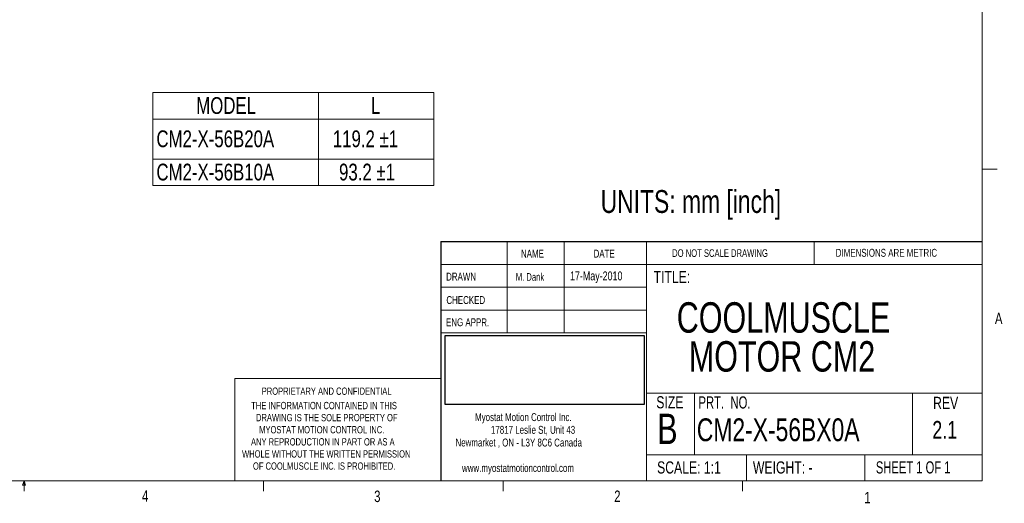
# Model space of a CAD drawing. Header units: millimetres. Extents: x 11 to 421, y 5 to 275.
# Tile 8 of 9: x 215 to 421, y 5 to 106. Entities that reach past the tile are written whole.
import ezdxf

# ---------------------------------------------------------------- set-up
doc = ezdxf.new("R2010")
doc.units = ezdxf.units.MM
doc.styles.add('SLDTEXTSTYLE0', font='TXT', dxfattribs={"width": 0.75})
doc.styles.add('SLDTEXTSTYLE1', font='TXT', dxfattribs={"width": 0.694444})
doc.styles.add('SLDTEXTSTYLE2', font='TXT', dxfattribs={"width": 0.6875})
picture_1 = doc.add_image_def('image1.bmp', size_in_pixel=(895, 310))

# ---------------------------------------------------------------- blocks, each defined once
blk = doc.blocks.new('SW_NOTE_0')
at = {"color": 0, "linetype": 'Continuous', "lineweight": 0, "char_height": 1.651, "attachment_point": 1, "style": 'SLDTEXTSTYLE0'}
for s, insert in [('Myostat Motion Control Inc.', (0, 2.13)), ('17817 Leslie St, Unit 43', (3.32, -0.52)), ('Newmarket , ON - L3Y 8C6 Canada', (-4.09, -3.17)), ('www.myostatmotioncontrol.com', (-2.73, -8.48))]:
    blk.add_mtext(s, dxfattribs=dict(at, insert=insert))
blk = doc.blocks.new('SW_NOTE_1')
at = {"color": 0, "linetype": 'Continuous', "lineweight": 0, "char_height": 1.524, "attachment_point": 1, "style": 'SLDTEXTSTYLE0'}
for s, insert in [('THE INFORMATION CONTAINED IN THIS', (0, 1.96)), ('DRAWING IS THE SOLE PROPERTY OF', (1, -0.56)), ('MYOSTAT MOTION CONTROL INC. ', (1.67, -3.08)), ('ANY REPRODUCTION IN PART OR AS A', (-0.04, -5.61)), ('WHOLE WITHOUT THE WRITTEN PERMISSION', (-1.91, -8.13)), ('OF COOLMUSCLE INC. IS PROHIBITED.', (0.37, -10.66))]:
    blk.add_mtext(s, dxfattribs=dict(at, insert=insert))
blk = doc.blocks.new('SW_NOTE_2')
at = {"color": 0, "linetype": 'Continuous', "lineweight": 0, "char_height": 6.35, "attachment_point": 1, "style": 'SLDTEXTSTYLE0'}
for s, insert in [('COOLMUSCLE', (0, 8.19)), ('MOTOR CM2', (2.52, 0.07))]:
    blk.add_mtext(s, dxfattribs=dict(at, insert=insert))
blk = doc.blocks.new('SW_TABLEANNOTATION_0')
at = {"color": 0, "linetype": 'Continuous', "lineweight": 0}
for p, q in [((0, 0), (0, -19.41)), ((58.66, 0), (0, 0)), ((34.58, 0), (34.58, -19.41)), ((58.66, -19.41), (58.66, 0)), ((0, -5.53), (58.66, -5.53)), ((0, -13.88), (58.66, -13.88)), ((0, -19.41), (58.66, -19.41))]:
    blk.add_line(p, q, dxfattribs=at)
at = {"color": 0, "linetype": 'Continuous', "lineweight": 0, "char_height": 3.5, "attachment_point": 1, "style": 'SLDTEXTSTYLE0'}
for s, insert in [('MODEL', (9.06, -0.95)), ('L', (45.55, -0.95)), ('CM2-X-56B20A', (0.75, -7.89)), ('119.2 ±1', (37.58, -7.89)), ('CM2-X-56B10A', (0.75, -14.83)), ('93.2 ±1', (38.88, -14.83))]:
    blk.add_mtext(s, dxfattribs=dict(at, insert=insert))

msp = doc.modelspace()

# ---------------------------------------------------------------- linework, layer by layer
at = {"color": 7, "linetype": 'Continuous', "lineweight": 0}
for p, q in [((415.9568, 9.9587), (415.9568, 270.3087)), ((415.9568, 74.9374), (419.1318, 74.9374)), ((316.8169, 59.8531), (316.8169, 40.8031)), ((328.7175, 59.8531), (328.7175, 40.8031)), ((345.8853, 59.8531), (345.8853, 9.9587)), ((380.921, 55.0906), (380.921, 59.8531)), ((302.9194, 55.0906), (415.9568, 55.0906)), ((302.9194, 50.3281), (345.8853, 50.3281)), ((302.9194, 45.5656), (345.8853, 45.5656)), ((345.8853, 40.8031), (302.9194, 40.8031)), ((259.9535, 31.2781), (259.9535, 9.9587)), ((302.9194, 31.2781), (259.9535, 31.2781)), ((345.8853, 28.2432), (415.9568, 28.2432)), ((355.9321, 28.2432), (355.9321, 15.366)), ((401.4296, 28.2432), (401.4296, 15.366)), ((345.8853, 15.366), (415.9568, 15.366)), ((366.793, 15.366), (366.793, 9.9587)), ((391.4795, 15.366), (391.4795, 9.9587)), ((415.9568, 9.9587), (15.9068, 9.9587)), ((215.5889, 9.0805), (215.9254, 9.9587)), ((216.2443, 9.0805), (215.5889, 9.0805)), ((215.9254, 9.9587), (215.9254, 7.8048)), ((215.9254, 9.9587), (216.2443, 9.0805)), ((265.9317, 9.9587), (265.9317, 7.8048)), ((315.9379, 9.9587), (315.9379, 7.8048)), ((365.9442, 9.9587), (365.9442, 7.8048))]:
    msp.add_line(p, q, dxfattribs=at)
at = {"color": 7, "linetype": 'Continuous', "lineweight": 30}
for q in [(415.9568, 59.8531), (302.9194, 9.9587)]:
    msp.add_line((302.9194, 59.8531), q, dxfattribs=at)

# ---------------------------------------------------------------- block references
at = {"color": 7, "linetype": 'Continuous', "lineweight": 0}
for name, p in [('SW_TABLEANNOTATION_0', (242.8153, 90.9464)), ('SW_NOTE_2', (352.2115, 39.0199)), ('SW_NOTE_1', (263.3542, 24.4643)), ('SW_NOTE_0', (310.1009, 21.9408))]:
    msp.add_blockref(name, p, dxfattribs=at)

# ---------------------------------------------------------------- texts
at = {"color": 7, "linetype": 'Continuous', "lineweight": 0, "attachment_point": 1}
for s, insert, char_height, style in [('UNITS: mm [inch]', (336.3162, 70.6044), 4.7625, 'SLDTEXTSTYLE0'), ('NAME', (319.6806, 58.1816), 1.651, 'SLDTEXTSTYLE0'), ('DATE', (334.8453, 58.1816), 1.651, 'SLDTEXTSTYLE0'), ('DO NOT SCALE DRAWING', (351.2507, 58.2586), 1.5875, 'SLDTEXTSTYLE0'), ('DIMENSIONS ARE METRIC', (385.4163, 58.3493), 1.651, 'SLDTEXTSTYLE0'), ('17-May-2010', (329.9241, 53.6327), 1.852083, 'SLDTEXTSTYLE0'), ('TITLE:', (347.3752, 53.7549), 2.54, 'SLDTEXTSTYLE0'), ('DRAWN', (304.0533, 53.3814), 1.651, 'SLDTEXTSTYLE0'), ('M. Dank', (318.6028, 53.2907), 1.5875, 'SLDTEXTSTYLE0'), ('CHECKED', (304.1075, 48.4955), 1.651, 'SLDTEXTSTYLE0'), ('ENG APPR.', (304.034, 43.8595), 1.651, 'SLDTEXTSTYLE0'), ('A', (418.6449, 45.0247), 2.3813, 'SLDTEXTSTYLE0'), ('PROPRIETARY AND CONFIDENTIAL', (265.5535, 29.4237), 1.524, 'SLDTEXTSTYLE0'), ('SIZE', (347.9364, 27.6167), 2.54, 'SLDTEXTSTYLE0'), ('PRT.  NO.', (356.7375, 27.5812), 2.54, 'SLDTEXTSTYLE1'), ('REV', (405.7417, 27.4819), 2.54, 'SLDTEXTSTYLE0'), ('B', (348.1368, 23.983), 6.35, 'SLDTEXTSTYLE0'), ('CM2-X-56BX0A', (356.4004, 22.9907), 4.7625, 'SLDTEXTSTYLE0'), ('2.1', (405.5772, 22.4454), 3.70417, 'SLDTEXTSTYLE0'), ('SCALE: 1:1', (348.1054, 14.0233), 2.54, 'SLDTEXTSTYLE0'), ('WEIGHT: -', (368.1188, 14.0233), 2.54, 'SLDTEXTSTYLE0'), ('SHEET 1 OF 1', (393.7877, 14.0316), 2.54, 'SLDTEXTSTYLE2'), ('4', (240.5412, 7.9686), 2.3813, 'SLDTEXTSTYLE0'), ('3', (289.0208, 7.9151), 2.3813, 'SLDTEXTSTYLE0'), ('2', (339.1483, 7.936), 2.3813, 'SLDTEXTSTYLE0'), ('1', (391.3712, 7.6548), 2.3813, 'SLDTEXTSTYLE0')]:
    msp.add_mtext(s, dxfattribs=dict(at, insert=insert, char_height=char_height, style=style))

# ---------------------------------------------------------------- pictures from other files: only their frames are drawn
image = msp.add_image(picture_1, insert=(303.8753, 25.8827), size_in_units=(41.5078, 14.377))
image.dxf.flags = 7

doc.saveas('drawing.dxf')
